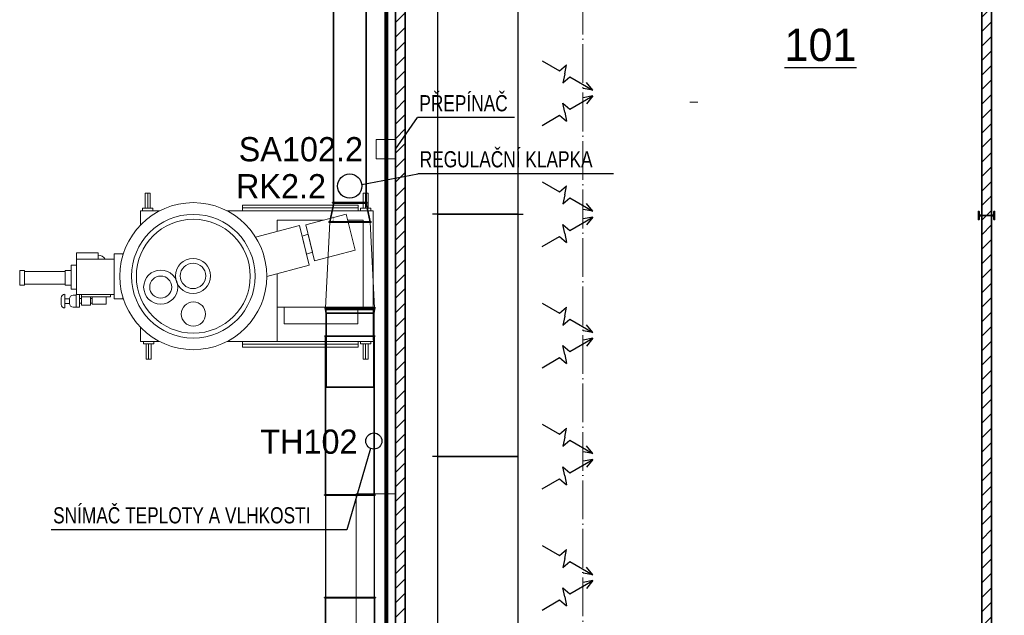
# Model space of a CAD drawing. Header units: millimetres. Extents: x -21108 to 360233, y 566 to 551167.
# Tile 34 of 38: x 178005 to 184101, y 275740 to 279426. Entities that reach past the tile are written whole.
import ezdxf
from ezdxf.enums import TextEntityAlignment as Align

# ---------------------------------------------------------------- set-up
doc = ezdxf.new("R2010")
doc.units = ezdxf.units.MM
doc.header["$LTSCALE"] = 10
doc.linetypes.add('ACAD_ISO02W100', pattern=[15, 12, -3])
doc.linetypes.add('ACAD_ISO04W100', pattern=[30, 24, -3, 0, -3])
for name, color, linetype in [('MaR', 1, 'Continuous'), ('VZT - popis m', 253, 'Continuous'), ('VZT tech', 7, 'Continuous'), ('Vzt_koty', 7, 'Continuous')]:
    doc.layers.add(name, color=color, linetype=linetype)
for name, color, linetype, lineweight in [('NS_tenka', 253, 'Continuous', 9), ('NS_tlusta', 253, 'Continuous', 15), ('NS_velmi_tlusta', 253, 'Continuous', 35), ('srafy', 253, 'Continuous', 9), ('tlusta', 253, 'Continuous', 15), ('VZT Odvod', 7, 'Continuous', 35), ('VZT Tenka', 7, 'Continuous', 15)]:
    doc.layers.add(name, color=color, linetype=linetype, lineweight=lineweight)
doc.layers.add('zarizovaci predmety', color=253, linetype='Continuous', lineweight=9, transparency=0.3)
doc.styles.add('laplan bold', font='txt', dxfattribs={"height": 2})
doc.styles.add('LC-TXTSTYLE-0-400-0-0-DIN-Schrift', font='MONOTXT')
doc.styles.get("Standard").update_dxf_attribs({"font": 'ic-simplex.shx', "width": 0.8})

# ---------------------------------------------------------------- blocks, each defined once
blk = doc.blocks.new('A$C41c993ba')
at = {"layer": 'zarizovaci predmety'}
for p, q in [((733.7, 918.6), (852.4, 918.6)), ((733.7, 830.9), (733.7, 918.6)), ((1267.6, 918.6), (2173, 918.6)), ((1364.8, 936.1), (2081.2, 936.1)), ((2173, 918.6), (2173, 116.9)), ((1578.7, 859.5), (1578.7, 790.8)), ((1578.7, 859.5), (1863.1, 859.5)), ((2016.2, 859.5), (2110.9, 859.5)), ((2110.9, 859.5), (2110.9, 322.9)), ((1578.7, 529.3), (1578.7, 322.9)), ((242, 379.3), (242, 339)), ((264.2, 316.9), (264.2, 401.4)), ((315.6, 396), (334.3, 396)), ((315.6, 322.3), (334.3, 322.3)), ((1578.7, 322.9), (2173, 322.9)), ((1578.7, 322.9), (1578.7, 110)), ((1622.1, 322.9), (1622.1, 219.6)), ((2078.7, 219.6), (2078.7, 322.9)), ((733.7, 110), (733.7, 196.4)), ((1622.1, 219.6), (2078.7, 219.6)), ((849.9, 110), (733.7, 110)), ((2173, 110), (1270.1, 110)), ((1364.8, 92.5), (2081.2, 92.5))]:
    blk.add_line(p, q, dxfattribs=at)
for points in [[(777.5, 933.7), (762.6, 933.7), (762.6, 1028.6), (777.5, 1028.6)], [(777.5, 933.7), (792.5, 933.7), (792.5, 1028.6), (777.5, 1028.6)], [(2127, 933.7), (2112, 933.7), (2112, 1028.6), (2127, 1028.6)], [(2127, 933.7), (2141.9, 933.7), (2141.9, 1028.6), (2127, 1028.6)], [(810.1, 918.6), (745, 918.6), (745, 933.7), (810.1, 933.7)], [(1364.8, 953.5), (2081.2, 953.5), (2081.2, 918.6), (1364.8, 918.6)], [(2159.5, 918.6), (2094.4, 918.6), (2094.4, 933.7), (2159.5, 933.7)], [(1756.6, 831.4), (2007, 897.6), (2061.1, 675.1), (1810.7, 608.9)], [(1734.4, 760.4), (1770.4, 774.4), (1797.5, 663.2), (1761.5, 649.2)], [(337.6, 619.7), (469.9, 619.7), (469.9, 658.2), (337.6, 658.2)], [(337.6, 619.7), (570.3, 619.7), (570.3, 400.1), (337.6, 400.1)], [(-15, 549.2), (13.8, 549.2), (13.8, 457.3), (-15, 457.3)], [(265.8, 549.2), (304.6, 549.2), (304.6, 457.3), (265.8, 457.3)], [(304.6, 582.2), (337.6, 582.2), (337.6, 433.1), (304.6, 433.1)], [(13.8, 541.8), (265.8, 541.8), (265.8, 464.7), (13.8, 464.7)], [(264.2, 373.9), (293.5, 373.9), (293.5, 344.4), (264.2, 344.4)], [(334.3, 322.3), (356, 322.3), (356, 400.1), (334.3, 400.1)], [(356, 375.8), (367.9, 375.8), (367.9, 346.3), (356, 346.3)], [(367.9, 400.1), (547.7, 400.1), (547.7, 384.9), (367.9, 384.9)], [(367.9, 384.9), (423.7, 384.9), (423.7, 335.3), (367.9, 335.3)], [(423.7, 375.8), (432.9, 375.8), (432.9, 346.3), (423.7, 346.3)], [(432.9, 384.9), (520.3, 384.9), (520.3, 340.5), (432.9, 340.5)], [(750.7, 110), (815.8, 110), (815.8, 94.9), (750.7, 94.9)], [(783.2, 94.9), (768.3, 94.9), (768.3, 0), (783.2, 0)], [(783.2, 94.9), (798.1, 94.9), (798.1, 0), (783.2, 0)], [(1364.8, 110), (2081.2, 110), (2081.2, 75.1), (1364.8, 75.1)], [(2094.4, 110), (2159.5, 110), (2159.5, 94.9), (2094.4, 94.9)], [(2127, 94.9), (2112, 94.9), (2112, 0), (2127, 0)], [(2127, 94.9), (2141.9, 94.9), (2141.9, 0), (2127, 0)]]:
    blk.add_lwpolyline(points, close=True, dxfattribs=at)
for points in [[(1445.4, 755.5), (1717.9, 827.5), (1778.1, 582), (1515.1, 512.5)], [(622.6, 639.4), (622.6, 652.7), (570.3, 652.7), (570.3, 372.9), (622.6, 372.9), (622.6, 387.9)], [(1505.8, 605.2), (1497.6, 638.6)]]:
    blk.add_lwpolyline(points, dxfattribs=at)
for centre, radius in [((1060, 513.7), 455.1), ((1060, 513.7), 382.7), ((1060, 513.7), 352.7), ((1058.2, 515.4), 108.7), ((858.2, 445.9), 105.6), ((1058.2, 515.4), 78.7), ((858.2, 445.9), 68.3), ((1060.7, 279.2), 75.1)]:
    blk.add_circle(centre, radius, dxfattribs=at)
for centre, radius, start, end in [((469.9, 590.3), 52.9, 33.70861, 90), ((264.2, 379.3), 22.1, 90, 180), ((315.6, 373.9), 22.1, 90, 180), ((264.2, 339), 22.1, 180, 270), ((315.6, 344.4), 22.1, 180, 270)]:
    blk.add_arc(centre, radius, start, end, dxfattribs=at)

msp = doc.modelspace()

# ---------------------------------------------------------------- hatches: boundary and pattern name
at = {"layer": 'srafy', "transparency": 33554610}
h = msp.add_hatch(dxfattribs=at)
h.set_pattern_fill('ANSI31', color=8, scale=20)
h.set_pattern_definition([(45, (296868.58, 241215.705), (-44.90128, 44.90128), [])])
h.paths.add_polyline_path([(180391.399, 271825.417), (180331.399, 271825.417), (180331.399, 271690.417), (180391.399, 271690.417)])
h.paths.add_polyline_path([(180331.399, 274790.417), (179341.399, 274790.417), (179341.399, 274730.417), (180331.399, 274730.417), (180331.399, 271825.417), (180391.399, 271825.417), (180391.399, 281825.417), (180331.399, 281825.417)])
h.paths.add_polyline_path([(180331.399, 282590.148), (180331.399, 281825.417), (180391.399, 281825.417), (180391.399, 282588.004)])
h = msp.add_hatch(dxfattribs=at)
h.set_pattern_fill('ANSI31', color=8, scale=20)
h.set_pattern_definition([(45, (295236.7, 242274.444), (-44.90128, 44.90128), [])])
h.paths.add_polyline_path([(184016.399, 282458.497), (183966.399, 282460.283), (183966.399, 281825.417), (184016.399, 281825.417)])
h.paths.add_polyline_path([(183961.399, 278325.577), (184021.399, 278325.577), (184021.399, 281825.417), (183961.399, 281825.417)])
h.paths.add_polyline_path([(183941.399, 274190.417), (183941.399, 274240.417), (184041.399, 274240.417), (184041.399, 274190.417)])
h.paths.add_polyline_path([(183961.399, 274300.417), (183881.399, 274300.417), (183881.399, 274130.417), (184101.399, 274130.417), (184101.399, 274300.417), (184021.399, 274300.417), (184021.399, 278323.337), (183961.399, 278323.337)])

# ---------------------------------------------------------------- linework, layer by layer
at = {"color": 0, "linetype": 'ByBlock', "lineweight": -2}
for p, q in [((180591.399, 279722.551), (180591.399, 278222.551)), ((181091.399, 278222.551), (181091.399, 279722.551)), ((181239.306, 279172.551), (181347.213, 279110.251)), ((181347.213, 279110.251), (181390.236, 279147.65)), ((181379.359, 279091.692), (181368.481, 279035.734)), ((181379.359, 279091.692), (181390.236, 279147.65)), ((181368.481, 279035.734), (181411.504, 279073.133)), ((181411.504, 279073.133), (181554.572, 278990.533)), ((181554.572, 278990.533), (181514.224, 279038.491)), ((181554.572, 278990.533), (181492.864, 279001.496)), ((181368.481, 278909.369), (181411.504, 278871.97)), ((181379.359, 278853.41), (181368.481, 278909.369)), ((181411.504, 278871.97), (181554.572, 278954.57)), ((181554.572, 278954.57), (181492.864, 278943.607)), ((181554.572, 278954.57), (181514.224, 278906.611)), ((181379.359, 278853.41), (181390.236, 278797.452)), ((181239.306, 278772.551), (181347.213, 278834.851)), ((181347.213, 278834.851), (181390.236, 278797.452)), ((181239.306, 278422.551), (181347.213, 278360.251)), ((181347.213, 278360.251), (181390.236, 278397.65)), ((181379.359, 278341.692), (181390.236, 278397.65)), ((181379.359, 278341.692), (181368.481, 278285.734)), ((181368.481, 278285.734), (181411.504, 278323.133)), ((181411.504, 278323.133), (181554.572, 278240.533)), ((181554.572, 278240.533), (181492.864, 278251.496)), ((181554.572, 278240.533), (181514.224, 278288.491)), ((180591.399, 278222.551), (180561.399, 278222.551)), ((180591.399, 278222.551), (180561.399, 278222.551)), ((181091.399, 278222.551), (180591.399, 278222.551)), ((180591.399, 278222.551), (180591.399, 276722.551)), ((180591.399, 278222.551), (181091.399, 278222.551)), ((181091.399, 278222.551), (181121.399, 278222.551)), ((181091.399, 276722.551), (181091.399, 278222.551)), ((181091.399, 278222.551), (181121.399, 278222.551)), ((181411.504, 278121.97), (181554.572, 278204.57)), ((181554.572, 278204.57), (181492.864, 278193.607)), ((181554.572, 278204.57), (181514.224, 278156.611)), ((181368.481, 278159.369), (181411.504, 278121.97)), ((181379.359, 278103.41), (181368.481, 278159.369)), ((181239.306, 278022.551), (181347.213, 278084.851)), ((181347.213, 278084.851), (181390.236, 278047.452)), ((181379.359, 278103.41), (181390.236, 278047.452)), ((181239.306, 277672.551), (181347.213, 277610.251)), ((181347.213, 277610.251), (181390.236, 277647.65)), ((181379.359, 277591.692), (181390.236, 277647.65)), ((181379.359, 277591.692), (181368.481, 277535.734)), ((181368.481, 277535.734), (181411.504, 277573.133)), ((181411.504, 277573.133), (181554.572, 277490.533)), ((181554.572, 277490.533), (181514.224, 277538.491)), ((181411.504, 277371.97), (181554.572, 277454.57)), ((181554.572, 277490.533), (181492.864, 277501.496)), ((181554.572, 277454.57), (181492.864, 277443.607)), ((181554.572, 277454.57), (181514.224, 277406.611)), ((181368.481, 277409.369), (181411.504, 277371.97)), ((181379.359, 277353.41), (181368.481, 277409.369)), ((181239.306, 277272.551), (181347.213, 277334.851)), ((181347.213, 277334.851), (181390.236, 277297.452)), ((181379.359, 277353.41), (181390.236, 277297.452)), ((181239.306, 276922.551), (181347.213, 276860.251)), ((181347.213, 276860.251), (181390.236, 276897.65)), ((181379.359, 276841.692), (181390.236, 276897.65)), ((181379.359, 276841.692), (181368.481, 276785.734)), ((181368.481, 276785.734), (181411.504, 276823.133)), ((181411.504, 276823.133), (181554.572, 276740.533)), ((181554.572, 276740.533), (181514.224, 276788.491)), ((180591.399, 276722.551), (180561.399, 276722.551)), ((180591.399, 276722.551), (180561.399, 276722.551)), ((181091.399, 276722.551), (180591.399, 276722.551)), ((180591.399, 276722.551), (180591.399, 275222.551)), ((180591.399, 276722.551), (181091.399, 276722.551)), ((181091.399, 275222.551), (181091.399, 276722.551)), ((181554.572, 276740.533), (181492.864, 276751.496)), ((181368.481, 276659.369), (181411.504, 276621.97)), ((181379.359, 276603.41), (181368.481, 276659.369)), ((181411.504, 276621.97), (181554.572, 276704.57)), ((181554.572, 276704.57), (181492.864, 276693.607)), ((181554.572, 276704.57), (181514.224, 276656.611)), ((181379.359, 276603.41), (181390.236, 276547.452)), ((181239.306, 276522.551), (181347.213, 276584.851)), ((181347.213, 276584.851), (181390.236, 276547.452)), ((181239.306, 276172.551), (181347.213, 276110.251)), ((181347.213, 276110.251), (181390.236, 276147.65)), ((181379.359, 276091.692), (181390.236, 276147.65)), ((181379.359, 276091.692), (181368.481, 276035.734)), ((181368.481, 276035.734), (181411.504, 276073.133)), ((181411.504, 276073.133), (181554.572, 275990.533)), ((181554.572, 275990.533), (181492.864, 276001.496)), ((181554.572, 275990.533), (181514.224, 276038.491)), ((181411.504, 275871.97), (181554.572, 275954.57)), ((181554.572, 275954.57), (181492.864, 275943.607)), ((181554.572, 275954.57), (181514.224, 275906.611)), ((181368.481, 275909.369), (181411.504, 275871.97)), ((181379.359, 275853.41), (181368.481, 275909.369)), ((181239.306, 275772.551), (181347.213, 275834.851)), ((181347.213, 275834.851), (181390.236, 275797.452)), ((181379.359, 275853.41), (181390.236, 275797.452))]:
    msp.add_line(p, q, dxfattribs=at)
msp.add_lwpolyline([(180199.665, 276483.945), (180199.665, 275850.417), (179899.665, 275850.417), (179899.665, 276483.945), (180199.665, 276483.945)], dxfattribs=at)
at = {"layer": 'MaR'}
for p, q in [((180331.399, 278625.417), (180467.361, 278820.264)), ((181068.538, 278820.264), (180467.361, 278820.264)), ((180123.037, 278406.291), (180469.566, 278473.375)), ((181681.591, 278473.375), (180469.566, 278473.375)), ((180177.874, 276772.398), (180029.98, 276269.574)), ((180029.98, 276269.574), (178199.735, 276269.574))]:
    msp.add_line(p, q, dxfattribs=at)
at = {"layer": 'MaR', "const_width": 25}
msp.add_lwpolyline([(180275.688, 281133.439), (180275.688, 272027.288)], dxfattribs=at)
at = {"layer": 'MaR'}
for centre, radius in [((180048.644, 278396.474), 75.038), ((180197.716, 276818.292), 50)]:
    msp.add_circle(centre, radius, dxfattribs=at)
at = {"layer": 'NS_tenka', "color": 8, "linetype": 'ACAD_ISO02W100'}
msp.add_line((182153.899, 278915.417), (182203.899, 278915.417), dxfattribs=at)
at = {"layer": 'NS_tlusta', "color": 8}
for p, q in [((183961.399, 278215.857), (184021.393, 278215.857)), ((183961.399, 278213.057), (184021.399, 278213.057))]:
    msp.add_line(p, q, dxfattribs=at)
at = {"layer": 'NS_velmi_tlusta', "color": 8}
for p, q in [((183961.399, 282460.462), (183961.399, 278215.857)), ((184021.4, 278215.857), (184021.393, 282458.318)), ((183961.399, 278213.057), (183961.399, 274300.417)), ((184021.399, 274300.417), (184021.399, 278213.057))]:
    msp.add_line(p, q, dxfattribs=at)
for points in [[(180331.399, 282591.577), (180331.399, 274790.417)], [(180391.399, 282588.004), (180391.399, 274325.417)], [(183961.399, 278213.057), (183945.649, 278213.057), (183945.649, 278189.457), (183941.399, 278189.457), (183941.399, 278239.457), (183945.649, 278239.457), (183945.649, 278215.857), (183961.399, 278215.857)], [(184021.393, 278215.857), (184037.149, 278215.857), (184037.149, 278239.457), (184041.399, 278239.457), (184041.399, 278189.457), (184037.149, 278189.457), (184037.149, 278213.057), (184021.393, 278213.057)]]:
    msp.add_lwpolyline(points, dxfattribs=at)
at = {"layer": 'tlusta', "color": 8, "linetype": 'ACAD_ISO04W100'}
msp.add_line((181491.399, 269732.026), (181491.399, 282548.706), dxfattribs=at)
at = {"layer": 'VZT Odvod', "color": 7, "linetype": 'Continuous'}
for p, q in [((179948.665, 278294.477), (179948.665, 280276.477)), ((180150.665, 278294.477), (180150.665, 280276.477)), ((179925.082, 278175.477), (179949.249, 278291.477)), ((179942.665, 278293.477), (179942.665, 278294.477)), ((179942.665, 278294.477), (180156.665, 278294.477)), ((179942.665, 278293.477), (180156.665, 278293.477)), ((179943.665, 278291.477), (179943.665, 278293.477)), ((179943.665, 278293.477), (180155.665, 278293.477)), ((180155.665, 278291.477), (179943.665, 278291.477)), ((180150.082, 278291.477), (180174.249, 278175.477)), ((180155.665, 278291.477), (180155.665, 278293.477)), ((180156.665, 278293.477), (180156.665, 278294.477)), ((179918.665, 278173.477), (179918.665, 278175.477)), ((180180.665, 278175.477), (179918.665, 278175.477)), ((180180.665, 278173.477), (179918.665, 278173.477)), ((180180.665, 278173.477), (180180.665, 278175.477)), ((179892.165, 277641.977), (179892.165, 277643.477)), ((180207.165, 277643.477), (179892.165, 277643.477)), ((180207.165, 277641.977), (179892.165, 277641.977)), ((179898.165, 277641.977), (179898.165, 277633.477)), ((179898.165, 277633.477), (179902.165, 277609.477)), ((179898.165, 277633.477), (180201.165, 277633.477)), ((180201.165, 277633.477), (180197.165, 277609.477)), ((180201.165, 277641.977), (180201.165, 277633.477)), ((180207.165, 277641.977), (180207.165, 277643.477)), ((179902.165, 277609.477), (179902.165, 277151.477)), ((179902.165, 277609.477), (180197.165, 277609.477)), ((180197.165, 277609.477), (180197.165, 277151.477)), ((179892.665, 277466.984), (179892.665, 277467.984)), ((179892.665, 277467.984), (180206.665, 277467.984)), ((179892.665, 277466.984), (180206.665, 277466.984)), ((179898.665, 276484.984), (179898.665, 277466.984)), ((180200.665, 276484.984), (180200.665, 277466.984)), ((180206.665, 277466.984), (180206.665, 277467.984)), ((179902.165, 277151.477), (180197.165, 277151.477)), ((179892.165, 275848.417), (179892.165, 275850.417)), ((179892.165, 275850.417), (180207.165, 275850.417)), ((179892.165, 275848.417), (180207.165, 275848.417)), ((179898.165, 275652.417), (179898.165, 275848.417)), ((180201.165, 275652.417), (180201.165, 275848.417)), ((180207.165, 275848.417), (180207.165, 275850.417))]:
    msp.add_line(p, q, dxfattribs=at)
at = {"layer": 'VZT Odvod', "color": 7, "lineweight": 15}
for p, q in [((179898.165, 277643.477), (179925.082, 278173.477)), ((180201.165, 277643.477), (180174.249, 278173.477))]:
    msp.add_line(p, q, dxfattribs=at)
at = {"layer": 'VZT Odvod', "linetype": 'Continuous'}
for p, q in [((179892.665, 276483.984), (179892.665, 276484.984)), ((179892.665, 276484.984), (180206.665, 276484.984)), ((179892.665, 276483.984), (180206.665, 276483.984)), ((180206.665, 276483.984), (180206.665, 276484.984))]:
    msp.add_line(p, q, dxfattribs=at)
at = {"layer": 'VZT Tenka', "color": 1}
for p, q in [((180211.399, 278685.417), (180331.399, 278685.417)), ((180211.399, 278565.417), (180211.399, 278685.417)), ((180331.399, 278685.417), (180331.399, 278565.417)), ((180331.399, 278565.417), (180211.399, 278565.417))]:
    msp.add_line(p, q, dxfattribs=at)
at = {"layer": 'Vzt_koty', "color": 7, "lineweight": 15}
for p, q in [((179898.165, 277641.977), (179898.165, 277643.477)), ((180201.165, 277641.977), (180201.165, 277643.477))]:
    msp.add_line(p, q, dxfattribs=at)
at = {"layer": 'zarizovaci predmety', "color": 8}
msp.add_lwpolyline([(180088.945, 276491.288), (180331.399, 276491.288), (180331.399, 275445.797), (180088.945, 275445.797)], close=True, dxfattribs=at)

# ---------------------------------------------------------------- block references
at = {"layer": 'VZT tech', "color": 8}
msp.add_blockref('A$C41c993ba', (178020.042, 277325.132), dxfattribs=at)

# ---------------------------------------------------------------- texts
at = {"layer": 'MaR', "width": 0.8}
for s, p in [('PŘEPÍNAČ', (180479.66, 278859.367)), ('REGULAČNÍ KLAPKA', (180481.864, 278512.478)), ('SNÍMAČ TEPLOTY A VLHKOSTI', (178212.033, 276308.678))]:
    msp.add_text(s, height=100, dxfattribs=at).set_placement(p)
at = {"layer": 'MaR'}
for s, p in [('SA102.2', (180130.696, 278549.718)), ('RK2.2', (179901.567, 278320.589)), ('TH102', (180096.821, 276739.583))]:
    msp.add_text(s, height=150, dxfattribs=at).set_placement(p, align=Align.RIGHT)
at = {"layer": 'VZT - popis m', "linetype": 'Continuous', "style": 'laplan bold'}
msp.add_text('%%U101', height=200, dxfattribs=at).set_placement((182740.164, 279170.778))
at = {"layer": 'VZT Odvod', "color": 7, "linetype": 'Continuous', "style": 'LC-TXTSTYLE-0-400-0-0-DIN-Schrift', "width": 0.8}
for s, rotation, p in [('11203010', 90, (180149.165, 278295.277)), ('11303120', 270, (179903.665, 277608.677))]:
    msp.add_text(s, height=2.5, rotation=rotation, dxfattribs=at).set_placement(p)
msp.add_text('11003470', height=5, rotation=90, dxfattribs=at).set_placement((179948.197, 278195.317), align=Align.CENTER)
at = {"layer": 'VZT Odvod', "linetype": 'Continuous', "style": 'LC-TXTSTYLE-0-400-0-0-DIN-Schrift', "width": 0.8}
msp.add_text('11303020', height=2.5, rotation=90, dxfattribs=at).set_placement((180199.165, 276485.784))

doc.saveas('drawing.dxf')
